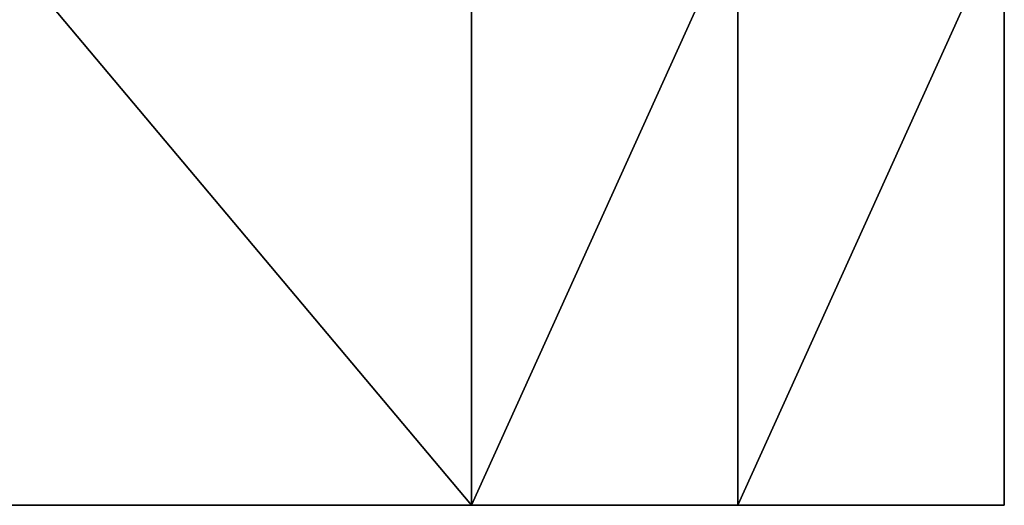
# Model space of a CAD drawing. Header units: inches. Extents: x -94 to 50, y -71 to 152.
# Tile 2 of 256: x -43 to 50, y -71 to -25. Entities that reach past the tile are written whole.
import ezdxf

# ---------------------------------------------------------------- set-up
doc = ezdxf.new("R2010")
doc.units = ezdxf.units.IN
doc.header["$MEASUREMENT"] = 0
doc.layers.add('UMGEBUNG_WEITER', color=7, linetype='Continuous', true_color=0x00b359)

msp = doc.modelspace()

# ---------------------------------------------------------------- meshes
at = {"layer": 'UMGEBUNG_WEITER', "color": 112, "true_color": 0x00b359}
mesh = msp.add_polyface(dxfattribs=at)
corners = [(0, -15.25, -5), (0, -71, -5), (-46.889, -71, -5), (-46.889, -15.25, -5), (0, -15.25), (0, -71), (-46.889, -71), (-46.889, -15.25)]
mesh.append_faces([[corners[k] for k in face] for face in [(0, 1, 3, 0), (4, 7, 5, 4), (0, 4, 1, 0), (1, 5, 2, 1), (2, 6, 3, 2), (3, 7, 0, 3)]], dxfattribs={"vtx1": -1, "vtx3": -1, "color": 112})
mesh.append_faces([[corners[k] for k in face] for face in [(1, 2, 3, 1), (7, 6, 5, 7), (4, 5, 1, 4), (5, 6, 2, 5), (6, 7, 3, 6), (7, 4, 0, 7)]], dxfattribs={"vtx2": -1, "vtx3": -1, "color": 112})
mesh = msp.add_polyface(dxfattribs=at)
corners = [(0, -15.25, -15), (25.25, -15.25, -5.6), (25.25, -71, -5.6), (0, -71, -15), (0, -15.25), (25.25, -15.25, 9.4), (25.25, -71, 9.4), (0, -71)]
mesh.append_faces([[corners[k] for k in face] for face in [(0, 1, 3, 0), (4, 7, 5, 4), (0, 4, 1, 0), (1, 5, 2, 1), (2, 6, 3, 2), (3, 7, 0, 3)]], dxfattribs={"vtx1": -1, "vtx3": -1, "color": 112})
mesh.append_faces([[corners[k] for k in face] for face in [(1, 2, 3, 1), (7, 6, 5, 7), (4, 5, 1, 4), (5, 6, 2, 5), (6, 7, 3, 6), (7, 4, 0, 7)]], dxfattribs={"vtx2": -1, "vtx3": -1, "color": 112})
mesh = msp.add_polyface(dxfattribs=at)
corners = [(25.25, -15.25, -5.6), (50.5, -15.25, 3.8), (50.5, -71, 3.8), (25.25, -71, -5.6), (25.25, -15.25, 9.4), (50.5, -15.25, 18.8), (50.5, -71, 18.8), (25.25, -71, 9.4)]
mesh.append_faces([[corners[k] for k in face] for face in [(0, 1, 3, 0), (4, 7, 5, 4), (0, 4, 1, 0), (1, 5, 2, 1), (2, 6, 3, 2), (3, 7, 0, 3)]], dxfattribs={"vtx1": -1, "vtx3": -1, "color": 112})
mesh.append_faces([[corners[k] for k in face] for face in [(1, 2, 3, 1), (7, 6, 5, 7), (4, 5, 1, 4), (5, 6, 2, 5), (6, 7, 3, 6), (7, 4, 0, 7)]], dxfattribs={"vtx2": -1, "vtx3": -1, "color": 112})

doc.saveas('drawing.dxf')
